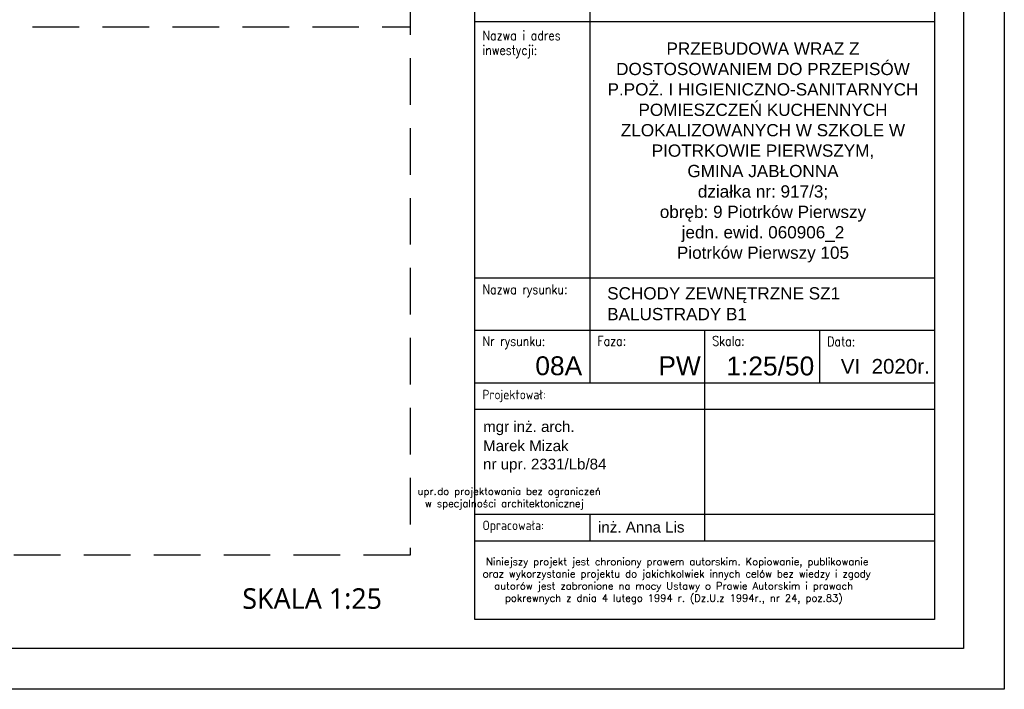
# Model space of a CAD drawing. Header units: millimetres. Extents: x 31969 to 285678, y -69766 to -1123.
# Tile 60 of 161: x 143262 to 144107, y -19314 to -18740. Entities that reach past the tile are written whole.
import ezdxf
from ezdxf.enums import TextEntityAlignment as Align

# ---------------------------------------------------------------- set-up
doc = ezdxf.new("R2010")
doc.units = ezdxf.units.MM
doc.linetypes.add('HIDDEN', pattern=[0.375, 0.25, -0.125])
for name, color, linetype in [('a-balustrada i pochwyt', 1, 'Continuous'), ('a-opis 1', 3, 'Continuous'), ('a-opis 2', 1, 'Continuous'), ('a-przerywana', 250, 'HIDDEN'), ('a-ramka', 7, 'Continuous')]:
    doc.layers.add(name, color=color, linetype=linetype)
doc.styles.add('IREK', font='simplex.shx', dxfattribs={"width": 0.8})
doc.styles.add('MAREK', font='simplex.shx')
doc.styles.add('PRZEKRÓJ2', font='l_10646.ttf')
doc.styles.add('TABELA2', font='arial.ttf', dxfattribs={"height": 10})

# ---------------------------------------------------------------- blocks, each defined once
blk = doc.blocks.new('A$C60725460')
at = {"layer": 'a-przerywana', "color": 3, "ltscale": 80}
blk.add_line((0, 226.64), (791.98, 226.64), dxfattribs=at)
blk.add_lwpolyline([(0, 453.27), (791.98, 453.27), (791.98, 0), (0, 0)], close=True, dxfattribs=at)

msp = doc.modelspace()

# ---------------------------------------------------------------- linework, layer by layer
at = {"layer": 'a-opis 1', "ltscale": 0.5}
for p, q in [((143751.1, -18654.09, -38205), (143751.1, -19051.47, -38205)), ((143652.57, -18741.47, -38205), (144046.66, -18741.47, -38205)), ((143948.14, -18741.47, -38205), (144046.66, -18741.47, -38205)), ((143652.57, -18961.18, -38205), (144046.66, -18961.18, -38205)), ((143652.57, -19006.33, -38205), (144046.66, -19006.33, -38205)), ((143849.62, -19006.33, -38205), (143849.62, -19051.47, -38205)), ((143849.62, -19006.33, -38205), (143849.62, -19186.59, -38205)), ((143948.14, -19006.33, -38205), (143948.14, -19051.47, -38205)), ((143652.57, -19051.47, -38205), (144046.66, -19051.47, -38205)), ((143652.57, -19051.47, -38205), (144046.66, -19051.47, -38205)), ((143652.57, -19074.05, -38205), (144046.66, -19074.05, -38205)), ((143652.57, -19074.05, -38205), (144046.66, -19074.05, -38205)), ((143652.57, -19074.05, -38205), (144046.66, -19074.05, -38205)), ((143652.57, -19074.05, -38205), (144046.66, -19074.05, -38205)), ((143652.57, -19164.02, -38205), (144046.66, -19164.02, -38205)), ((143751.1, -19164.02, -38205), (143751.1, -19186.59, -38205)), ((143652.57, -19186.91, -38205), (144046.66, -19186.91, -38205)), ((143652.57, -19186.91, -38205), (144046.66, -19186.91, -38205))]:
    msp.add_line(p, q, dxfattribs=at)
at = {"layer": 'a-opis 2', "ltscale": 2, "elevation": -38205}
msp.add_lwpolyline([(143652.57, -18654.09), (144046.66, -18654.09), (144046.66, -19254.31), (143652.57, -19254.31)], close=True, dxfattribs=at)
msp.add_lwpolyline([(143652.57, -18654.09), (144046.66, -18654.09), (144046.66, -19254.31), (143652.57, -19254.31)], close=True, dxfattribs=at)
at = {"layer": 'a-ramka', "ltscale": 0.5, "elevation": -38205}
for points in [[(144106.66, -19314.31), (140206.66, -19314.31), (140206.66, -17829.31), (144106.66, -17829.31)], [(140331.66, -17864.31), (144071.66, -17864.31), (144071.66, -19279.31), (140331.66, -19279.31)]]:
    msp.add_lwpolyline(points, close=True, dxfattribs=at)

# ---------------------------------------------------------------- block references
at = {"layer": 'a-balustrada i pochwyt', "ltscale": 100, "xscale": 2, "yscale": 2, "zscale": 2}
msp.add_blockref('A$C60725460', (142013.27, -19199.35), dxfattribs=at)

# ---------------------------------------------------------------- texts
at = {"layer": 'a-opis 1', "ltscale": 0.5, "style": 'IREK', "width": 0.85}
for s, height, p in [('Nazwa i adres', 8.1648, (143659.18, -18757.45, -38205)), ('inwestycji:', 8.1648, (143659.18, -18770.07, -38205)), ('Nazwa rysunku:', 8.1648, (143659.18, -18975.22, -38205)), ('Nr rysunku:', 8.1648, (143659.18, -19019.72, -38205)), ('Faza:', 8.165, (143757.7, -19019.52, -38205)), ('Skala:', 8.165, (143856.22, -19019.52, -38205)), ('Data:', 8.165, (143954.74, -19020.04, -38205)), ('Projektował:', 8.1648, (143659.18, -19065.51, -38205)), ('Opracowała:', 8.1648, (143659.18, -19177.73, -38205))]:
    msp.add_text(s, height=height, dxfattribs=at).set_placement(p)
at = {"layer": 'a-opis 1', "ltscale": 0.5, "style": 'TABELA2'}
for s, height, p in [('SCHODY ZEWNĘTRZNE SZ1', 10.5043, (143766.11, -18979.84, -38205)), ('BALUSTRADY B1', 10.5043, (143766.11, -18997.66, -38205)), ('08A', 16.166, (143704.49, -19044.8, -38205)), ('PW', 16.166, (143809.99, -19044.8, -38205)), (' 1:25/50', 16.166, (143862.05, -19044.98, -38205)), ('VI  2020r.', 12.605, (143966.44, -19043.49, -38205)), ('mgr inż. arch.', 9.2648, (143659.77, -19093.51, -38205)), ('Marek Mizak', 9.2648, (143659.69, -19109.99, -38205)), ('nr upr. 2331/Lb/84', 9.2648, (143659.69, -19125.7, -38205)), ('inż. Anna Lis', 9.2648, (143758.29, -19179.8, -38205))]:
    msp.add_text(s, height=height, dxfattribs=at).set_placement(p)
at = {"layer": 'a-opis 1', "ltscale": 0.5}
for s, insert, char_height, width, attachment_point, style in [('{\\fArial|b0|i0|c238|p34;\\PPRZEBUDOWA WRAZ Z DOSTOSOWANIEM DO PRZEPISÓW P.POŻ. I HIGIENICZNO-SANITARNYCH POMIESZCZEŃ KUCHENNYCH ZLOKALIZOWANYCH W SZKOLE W PIOTRKOWIE PIERWSZYM, \\PGMINA JABŁONNA\\Pdziałka nr: 917/3; \\Pobręb: 9 Piotrków Pierwszy \\Pjedn. ewid. 060906_2\\PPiotrków Pierwszy 105}', (143899.7, -18844.97), 10.50429, 291.6593, 5, 'TABELA2'), ('{\\W8.8676;     \\W1; }upr.{\\W0.105263; }do projektowania bez ograniczeń \\P{\\W9.3623;     }w specjalności architektonicznej', (143409.25, -19141.34, -38205), 6.25, 682.3933, 1, 'MAREK'), ('{\\W1.04846; }Niniejszy projekt jest chroniony prawem autorskim. Kopiowanie, publikowanie \\P{\\W0.31162; }oraz wykorzystanie projektu do jakichkolwiek innych celów bez wiedzy i zgody \\P{\\W2.68004; }autorów jest zabronione na mocy Ustawy o Prawie Autorskim i prawach \\P{\\W4.83793; }pokrewnych z dnia 4 lutego 1994 r. (Dz.U.z 1994r., nr 24, poz.83)', (143657.75, -19201.64, -38205), 6.25, 382.3933, 1, 'MAREK')]:
    msp.add_mtext(s, dxfattribs=dict(at, insert=insert, char_height=char_height, width=width, attachment_point=attachment_point, style=style))
at = {"layer": 'a-opis 2', "ltscale": 40, "style": 'PRZEKRÓJ2'}
msp.add_text('SKALA 1:25', height=17.636, dxfattribs=at).set_placement((143513.11, -19236.42), align=Align.MIDDLE_CENTER)

doc.saveas('drawing.dxf')
